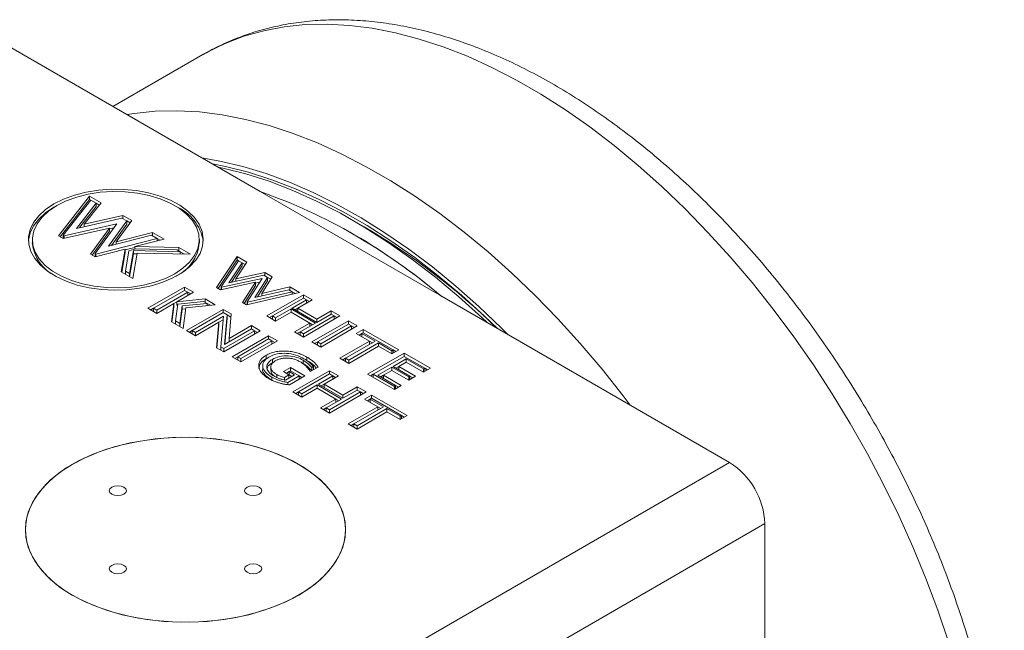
# Model space of a CAD drawing. Header units: inches. Extents: x 0.66 to 7.76, y 0.92 to 8.52.
# Tile 11 of 11: x 6.21 to 7.69, y 5.97 to 6.89. Entities that reach past the tile are written whole.
import ezdxf

# ---------------------------------------------------------------- set-up
doc = ezdxf.new("R2010")
doc.units = ezdxf.units.IN
doc.header["$MEASUREMENT"] = 0

msp = doc.modelspace()

# ---------------------------------------------------------------- linework, layer by layer
at = {"color": 7, "linetype": 'Continuous', "lineweight": 15}
for p, q in [((6.1352, 6.8783), (6.5709, 6.6268)), ((6.4844, 6.8325), (6.3495, 6.7546)), ((6.2677, 6.5602), (6.3143, 6.6199)), ((6.3143, 6.6199), (6.3315, 6.6099)), ((6.3143, 6.615), (6.3143, 6.6199)), ((6.5709, 6.6268), (6.8407, 6.471)), ((6.2629, 6.6044), (6.2608, 6.6032)), ((6.2703, 6.5587), (6.3143, 6.615)), ((6.2748, 6.561), (6.3162, 6.6139)), ((6.3243, 6.6092), (6.2947, 6.5714)), ((6.3243, 6.6043), (6.2994, 6.5725)), ((6.3315, 6.6099), (6.3062, 6.5778)), ((6.3143, 6.615), (6.3162, 6.6139)), ((6.3162, 6.6139), (6.3243, 6.6092)), ((6.3243, 6.6092), (6.3289, 6.6065)), ((6.3243, 6.6043), (6.3243, 6.6092)), ((6.2947, 6.5714), (6.363, 6.5869)), ((6.3062, 6.5778), (6.3644, 6.5909)), ((6.363, 6.5869), (6.3705, 6.5825)), ((6.3644, 6.5909), (6.3776, 6.5833)), ((6.3644, 6.586), (6.3644, 6.5909)), ((6.3442, 6.5719), (6.2747, 6.5562)), ((6.3552, 6.5782), (6.2761, 6.5602)), ((6.3062, 6.574), (6.3062, 6.5778)), ((6.3155, 6.5326), (6.3442, 6.5719)), ((6.3226, 6.5334), (6.3552, 6.5782)), ((6.3705, 6.5825), (6.3427, 6.5444)), ((6.3509, 6.5723), (6.3442, 6.5708)), ((6.3442, 6.567), (6.3442, 6.5719)), ((6.3705, 6.5776), (6.3471, 6.5456)), ((6.3776, 6.5833), (6.3541, 6.5511)), ((6.3705, 6.5825), (6.3751, 6.5799)), ((6.3705, 6.5776), (6.3705, 6.5825)), ((6.7271, 6.5736), (6.7094, 6.5839)), ((6.2747, 6.5562), (6.2677, 6.5602)), ((6.2761, 6.5602), (6.2748, 6.561)), ((6.2748, 6.5562), (6.2748, 6.561)), ((6.2761, 6.5565), (6.2761, 6.5602)), ((6.318, 6.5312), (6.3442, 6.567)), ((6.3427, 6.5444), (6.4076, 6.5611)), ((6.3541, 6.5511), (6.4089, 6.5652)), ((6.4076, 6.5611), (6.4158, 6.5564)), ((6.4089, 6.5652), (6.4262, 6.5553)), ((6.4089, 6.5603), (6.4089, 6.5652)), ((6.7094, 6.5634), (6.7059, 6.5655)), ((6.2283, 6.5544), (6.2283, 6.5495)), ((6.4158, 6.5564), (6.3239, 6.5327)), ((6.3541, 6.5474), (6.3541, 6.5511)), ((6.3823, 6.5428), (6.3678, 6.5391)), ((6.4262, 6.5553), (6.3823, 6.544)), ((6.3823, 6.544), (6.4485, 6.5424)), ((6.3823, 6.5401), (6.3823, 6.544)), ((6.4158, 6.5564), (6.4203, 6.5537)), ((6.4158, 6.5526), (6.4158, 6.5564)), ((6.4485, 6.5424), (6.4658, 6.5324)), ((6.4485, 6.5375), (6.4485, 6.5424)), ((6.4793, 6.5495), (6.4793, 6.5544)), ((6.3225, 6.5286), (6.3155, 6.5326)), ((6.3678, 6.5402), (6.3225, 6.5286)), ((6.3239, 6.5327), (6.3226, 6.5334)), ((6.3226, 6.5286), (6.3226, 6.5334)), ((6.3239, 6.5289), (6.3239, 6.5327)), ((6.3618, 6.5059), (6.3678, 6.5402)), ((6.3626, 6.5054), (6.3678, 6.5353)), ((6.3678, 6.5353), (6.3678, 6.5402)), ((6.3681, 6.5071), (6.3734, 6.5378)), ((6.3734, 6.5378), (6.3836, 6.5405)), ((6.3803, 6.5379), (6.3744, 6.5035)), ((6.3803, 6.533), (6.3744, 6.4986)), ((6.3857, 6.5343), (6.3791, 6.4959)), ((6.4507, 6.5362), (6.3803, 6.5379)), ((6.3803, 6.533), (6.3803, 6.5379)), ((6.3855, 6.5329), (6.3803, 6.533)), ((6.3836, 6.5405), (6.446, 6.539)), ((6.4658, 6.5324), (6.3857, 6.5343)), ((6.446, 6.539), (6.4507, 6.5362)), ((6.4507, 6.5362), (6.4569, 6.5326)), ((6.4507, 6.5328), (6.4507, 6.5362)), ((6.5051, 6.4825), (6.5361, 6.529)), ((6.5361, 6.529), (6.5505, 6.5206)), ((6.5361, 6.5241), (6.5361, 6.529)), ((6.5074, 6.4811), (6.5361, 6.5241)), ((6.5121, 6.4833), (6.5383, 6.5228)), ((6.5436, 6.5198), (6.5237, 6.4897)), ((6.5436, 6.5149), (6.5274, 6.4905)), ((6.5505, 6.5206), (6.534, 6.4956)), ((6.5361, 6.5241), (6.5383, 6.5228)), ((6.5383, 6.5228), (6.5436, 6.5198)), ((6.5436, 6.5198), (6.5482, 6.5171)), ((6.5436, 6.5149), (6.5436, 6.5198)), ((6.3791, 6.4959), (6.3618, 6.5059)), ((6.3744, 6.5035), (6.3681, 6.5071)), ((6.3681, 6.5023), (6.3681, 6.5071)), ((6.3744, 6.4986), (6.3744, 6.5035)), ((6.5237, 6.4897), (6.5761, 6.5009)), ((6.534, 6.4956), (6.5777, 6.505)), ((6.582, 6.4976), (6.5628, 6.4675)), ((6.5889, 6.4985), (6.5731, 6.4735)), ((6.5761, 6.5009), (6.582, 6.4976)), ((6.5777, 6.505), (6.5889, 6.4985)), ((6.5777, 6.5001), (6.5777, 6.505)), ((6.582, 6.4976), (6.5867, 6.4949)), ((6.582, 6.4927), (6.582, 6.4976)), ((6.4021, 6.4513), (6.4572, 6.4831)), ((6.4572, 6.4831), (6.4705, 6.4754)), ((6.4572, 6.4782), (6.4572, 6.4831)), ((6.511, 6.4791), (6.5051, 6.4825)), ((6.5635, 6.4903), (6.511, 6.4791)), ((6.5125, 6.4831), (6.5121, 6.4833)), ((6.5121, 6.4793), (6.5121, 6.4833)), ((6.5736, 6.4962), (6.5125, 6.4831)), ((6.5125, 6.4794), (6.5125, 6.4831)), ((6.534, 6.4919), (6.534, 6.4956)), ((6.5442, 6.4599), (6.5635, 6.4903)), ((6.5465, 6.4586), (6.5635, 6.4854)), ((6.5511, 6.4608), (6.5736, 6.4962)), ((6.57, 6.4905), (6.5635, 6.4891)), ((6.5635, 6.4854), (6.5635, 6.4903)), ((6.582, 6.4927), (6.5665, 6.4683)), ((6.5731, 6.4735), (6.6153, 6.4833)), ((6.6153, 6.4833), (6.6297, 6.4749)), ((6.6153, 6.4784), (6.6153, 6.4833)), ((6.4106, 6.4513), (6.4572, 6.4782)), ((6.462, 6.4754), (6.4155, 6.4485)), ((6.4705, 6.4754), (6.4456, 6.461)), ((6.4572, 6.4782), (6.462, 6.4754)), ((6.462, 6.4754), (6.4663, 6.4729)), ((6.462, 6.4705), (6.462, 6.4754)), ((6.6297, 6.4749), (6.5501, 6.4565)), ((6.619, 6.4762), (6.5515, 6.4606)), ((6.5628, 6.4675), (6.6138, 6.4792)), ((6.5731, 6.4698), (6.5731, 6.4735)), ((6.5807, 6.4397), (6.6357, 6.4715)), ((6.6138, 6.4792), (6.619, 6.4762)), ((6.619, 6.4762), (6.6237, 6.4735)), ((6.619, 6.4724), (6.619, 6.4762)), ((6.6357, 6.4715), (6.6491, 6.4638)), ((6.6357, 6.4666), (6.6357, 6.4715)), ((6.8407, 6.471), (7.2764, 6.2195)), ((6.4412, 6.4584), (6.4155, 6.4436)), ((6.4374, 6.431), (6.4412, 6.4584)), ((6.4381, 6.4306), (6.4412, 6.4535)), ((6.4456, 6.461), (6.4412, 6.4584)), ((6.4412, 6.4535), (6.4412, 6.4584)), ((6.4436, 6.4323), (6.4471, 6.4576)), ((6.4456, 6.461), (6.4879, 6.4654)), ((6.4456, 6.4561), (6.4456, 6.461)), ((6.4456, 6.4561), (6.4469, 6.4562)), ((6.4471, 6.4576), (6.4858, 6.4616)), ((6.4536, 6.4549), (6.45, 6.4286)), ((6.4909, 6.4587), (6.4536, 6.4549)), ((6.4536, 6.45), (6.4536, 6.4549)), ((6.5032, 6.4565), (6.4592, 6.4519)), ((6.4858, 6.4616), (6.4909, 6.4587)), ((6.4879, 6.4654), (6.5032, 6.4565)), ((6.4879, 6.4605), (6.4879, 6.4654)), ((6.4909, 6.4587), (6.4961, 6.4557)), ((6.4909, 6.4552), (6.4909, 6.4587)), ((6.5501, 6.4565), (6.5442, 6.4599)), ((6.5515, 6.4606), (6.5511, 6.4608)), ((6.5511, 6.4568), (6.5511, 6.4608)), ((6.5515, 6.4569), (6.5515, 6.4606)), ((6.5891, 6.4397), (6.6357, 6.4666)), ((6.6406, 6.4638), (6.619, 6.4513)), ((6.6491, 6.4638), (6.6275, 6.4513)), ((6.6357, 6.4666), (6.6406, 6.4638)), ((6.6406, 6.4638), (6.6448, 6.4613)), ((6.6406, 6.4589), (6.6406, 6.4638)), ((6.4155, 6.4436), (6.4021, 6.4513)), ((6.4064, 6.4489), (6.4106, 6.4513)), ((6.4106, 6.4464), (6.4106, 6.4513)), ((6.4155, 6.4485), (6.4106, 6.4513)), ((6.4155, 6.4436), (6.4155, 6.4485)), ((6.4536, 6.45), (6.45, 6.4237)), ((6.459, 6.4505), (6.4536, 6.45)), ((6.4592, 6.4519), (6.4549, 6.4209)), ((6.4601, 6.4179), (6.5151, 6.4496)), ((6.4686, 6.4179), (6.5151, 6.4447)), ((6.5155, 6.4393), (6.4735, 6.415)), ((6.5114, 6.3932), (6.5155, 6.4393)), ((6.5151, 6.4496), (6.5272, 6.4427)), ((6.5151, 6.4447), (6.5151, 6.4496)), ((6.5151, 6.4447), (6.521, 6.4413)), ((6.521, 6.4413), (6.5171, 6.3969)), ((6.521, 6.4413), (6.5268, 6.438)), ((6.521, 6.4364), (6.521, 6.4413)), ((6.5272, 6.4427), (6.5239, 6.4057)), ((6.594, 6.432), (6.5807, 6.4397)), ((6.5849, 6.4373), (6.5891, 6.4397)), ((6.594, 6.4369), (6.5891, 6.4397)), ((6.5891, 6.4348), (6.5891, 6.4397)), ((6.6171, 6.4502), (6.594, 6.4369)), ((6.6171, 6.4453), (6.594, 6.432)), ((6.6538, 6.429), (6.6171, 6.4502)), ((6.6171, 6.4453), (6.6171, 6.4502)), ((6.6453, 6.429), (6.6171, 6.4453)), ((6.619, 6.4513), (6.6557, 6.4301)), ((6.6275, 6.4513), (6.6233, 6.4489)), ((6.6275, 6.4513), (6.6557, 6.435)), ((6.6275, 6.4464), (6.6275, 6.4513)), ((6.6907, 6.4397), (6.6357, 6.408)), ((6.6822, 6.4397), (6.6357, 6.4129)), ((6.6557, 6.435), (6.6773, 6.4474)), ((6.6557, 6.4301), (6.6773, 6.4425)), ((6.6773, 6.4474), (6.6907, 6.4397)), ((6.6773, 6.4425), (6.6773, 6.4474)), ((6.6773, 6.4425), (6.6822, 6.4397)), ((6.6822, 6.4397), (6.6864, 6.4373)), ((6.6822, 6.4348), (6.6822, 6.4397)), ((6.4549, 6.4209), (6.4374, 6.431)), ((6.45, 6.4286), (6.4436, 6.4323)), ((6.4436, 6.4274), (6.4436, 6.4323)), ((6.45, 6.4237), (6.45, 6.4286)), ((6.5088, 6.4305), (6.4735, 6.4101)), ((6.5053, 6.3918), (6.5088, 6.4305)), ((6.5057, 6.3916), (6.5088, 6.4256)), ((6.5151, 6.4341), (6.5088, 6.4305)), ((6.5088, 6.4256), (6.5088, 6.4305)), ((6.521, 6.4364), (6.5176, 6.3972)), ((6.5239, 6.4057), (6.5575, 6.4252)), ((6.5575, 6.4252), (6.5709, 6.4174)), ((6.5575, 6.4203), (6.5575, 6.4252)), ((6.594, 6.432), (6.594, 6.4369)), ((6.6223, 6.4157), (6.6453, 6.429)), ((6.6308, 6.4157), (6.6538, 6.429)), ((6.6496, 6.4265), (6.6453, 6.429)), ((6.6453, 6.4241), (6.6453, 6.429)), ((6.6483, 6.4007), (6.7033, 6.4324)), ((6.6557, 6.4301), (6.6557, 6.435)), ((6.6568, 6.4007), (6.7033, 6.4275)), ((6.7167, 6.4247), (6.6617, 6.3929)), ((6.7082, 6.4247), (6.6617, 6.3978)), ((6.7033, 6.4324), (6.7167, 6.4247)), ((6.7033, 6.4275), (6.7033, 6.4324)), ((6.7033, 6.4275), (6.7082, 6.4247)), ((6.7082, 6.4247), (6.7125, 6.4222)), ((6.7082, 6.4198), (6.7082, 6.4247)), ((6.4735, 6.4101), (6.4601, 6.4179)), ((6.4644, 6.4154), (6.4686, 6.4179)), ((6.4735, 6.415), (6.4686, 6.4179)), ((6.4686, 6.413), (6.4686, 6.4179)), ((6.4735, 6.4101), (6.4735, 6.415)), ((6.5709, 6.4174), (6.5159, 6.3857)), ((6.5624, 6.4174), (6.5159, 6.3906)), ((6.5171, 6.3969), (6.5575, 6.4203)), ((6.5285, 6.3784), (6.5835, 6.4101)), ((6.5575, 6.4203), (6.5624, 6.4174)), ((6.5624, 6.4174), (6.5667, 6.415)), ((6.5624, 6.4125), (6.5624, 6.4174)), ((6.5835, 6.4101), (6.5969, 6.4024)), ((6.5835, 6.4052), (6.5835, 6.4101)), ((6.6357, 6.408), (6.6223, 6.4157)), ((6.6265, 6.4132), (6.6308, 6.4157)), ((6.6357, 6.4129), (6.6308, 6.4157)), ((6.6308, 6.4108), (6.6308, 6.4157)), ((6.6357, 6.408), (6.6357, 6.4129)), ((6.7152, 6.4135), (6.7256, 6.4195)), ((6.7353, 6.402), (6.7152, 6.4135)), ((6.7195, 6.4111), (6.7237, 6.4135)), ((6.7237, 6.4135), (6.7256, 6.4146)), ((6.7438, 6.402), (6.7237, 6.4135)), ((6.7237, 6.4086), (6.7237, 6.4135)), ((6.7256, 6.4195), (6.7792, 6.3886)), ((6.7256, 6.4146), (6.7256, 6.4195)), ((6.7256, 6.4146), (6.7707, 6.3886)), ((6.5239, 6.4009), (6.5239, 6.4057)), ((6.537, 6.3784), (6.5835, 6.4052)), ((6.5969, 6.4024), (6.5419, 6.3707)), ((6.5884, 6.4024), (6.5419, 6.3756)), ((6.5835, 6.4052), (6.5884, 6.4024)), ((6.5884, 6.4024), (6.5927, 6.4)), ((6.5884, 6.3975), (6.5884, 6.4024)), ((6.6617, 6.3929), (6.6483, 6.4007)), ((6.6526, 6.3982), (6.6568, 6.4007)), ((6.6617, 6.3978), (6.6568, 6.4007)), ((6.6568, 6.3958), (6.6568, 6.4007)), ((6.6617, 6.3929), (6.6617, 6.3978)), ((6.6907, 6.3762), (6.7353, 6.402)), ((6.6992, 6.3762), (6.7438, 6.402)), ((6.7487, 6.3991), (6.7041, 6.3734)), ((6.7487, 6.3942), (6.7041, 6.3685)), ((6.7395, 6.3995), (6.7353, 6.402)), ((6.7353, 6.3971), (6.7353, 6.402)), ((6.7687, 6.3875), (6.7487, 6.3991)), ((6.7487, 6.3942), (6.7487, 6.3991)), ((6.7687, 6.3826), (6.7487, 6.3942)), ((6.5159, 6.3857), (6.5053, 6.3918)), ((6.5159, 6.3906), (6.5114, 6.3932)), ((6.5114, 6.3883), (6.5114, 6.3932)), ((6.5159, 6.3857), (6.5159, 6.3906)), ((6.5797, 6.3756), (6.5797, 6.3805)), ((6.7323, 6.3522), (6.7873, 6.3839)), ((6.7408, 6.3522), (6.7873, 6.379)), ((6.7792, 6.3886), (6.7687, 6.3826)), ((6.7707, 6.3886), (6.7687, 6.3875)), ((6.7687, 6.3826), (6.7687, 6.3875)), ((6.7707, 6.3886), (6.7749, 6.3862)), ((6.7707, 6.3837), (6.7707, 6.3886)), ((6.7873, 6.3839), (6.8267, 6.3612)), ((6.7873, 6.379), (6.7873, 6.3839)), ((6.7873, 6.379), (6.8182, 6.3612)), ((6.5419, 6.3707), (6.5285, 6.3784)), ((6.5328, 6.3759), (6.537, 6.3784)), ((6.537, 6.3735), (6.537, 6.3784)), ((6.5419, 6.3756), (6.537, 6.3784)), ((6.5419, 6.3707), (6.5419, 6.3756)), ((6.5746, 6.3659), (6.5746, 6.3598)), ((6.5797, 6.3756), (6.5824, 6.3767)), ((6.5891, 6.3696), (6.5891, 6.3745)), ((6.592, 6.3708), (6.5891, 6.3696)), ((6.6352, 6.3683), (6.6352, 6.3732)), ((6.6409, 6.373), (6.6409, 6.3779)), ((6.7041, 6.3685), (6.6907, 6.3762)), ((6.6949, 6.3738), (6.6992, 6.3762)), ((6.7041, 6.3734), (6.6992, 6.3762)), ((6.6992, 6.3713), (6.6992, 6.3762)), ((6.7041, 6.3685), (6.7041, 6.3734)), ((6.7903, 6.3751), (6.7707, 6.3638)), ((6.7903, 6.3702), (6.7792, 6.3638)), ((6.8163, 6.3601), (6.7903, 6.3751)), ((6.7903, 6.3702), (6.7903, 6.3751)), ((6.8163, 6.3552), (6.7903, 6.3702)), ((6.5866, 6.3637), (6.5866, 6.3575)), ((6.596, 6.3466), (6.596, 6.3515)), ((6.6058, 6.3561), (6.6162, 6.3621)), ((6.614, 6.3513), (6.6058, 6.3561)), ((6.6072, 6.3474), (6.614, 6.3513)), ((6.6087, 6.3434), (6.6225, 6.3513)), ((6.6101, 6.3536), (6.6143, 6.3561)), ((6.6293, 6.3496), (6.6125, 6.3399)), ((6.614, 6.3464), (6.614, 6.3513)), ((6.6143, 6.3561), (6.6162, 6.3572)), ((6.6225, 6.3513), (6.6143, 6.3561)), ((6.6143, 6.3512), (6.6143, 6.3561)), ((6.6183, 6.3489), (6.6143, 6.3512)), ((6.6378, 6.3496), (6.6149, 6.3364)), ((6.6162, 6.3621), (6.6378, 6.3496)), ((6.6162, 6.3572), (6.6162, 6.3621)), ((6.6162, 6.3572), (6.6293, 6.3496)), ((6.62, 6.3256), (6.675, 6.3574)), ((6.6284, 6.3256), (6.675, 6.3525)), ((6.6293, 6.3496), (6.6336, 6.3472)), ((6.6293, 6.3447), (6.6293, 6.3496)), ((6.6579, 6.363), (6.646, 6.3561)), ((6.6509, 6.3638), (6.6482, 6.3622)), ((6.6482, 6.3573), (6.6482, 6.3622)), ((6.6509, 6.3589), (6.6509, 6.3638)), ((6.6799, 6.3496), (6.6583, 6.3372)), ((6.6884, 6.3496), (6.6668, 6.3372)), ((6.675, 6.3574), (6.6884, 6.3496)), ((6.675, 6.3525), (6.675, 6.3574)), ((6.675, 6.3525), (6.6799, 6.3496)), ((6.6799, 6.3496), (6.6841, 6.3472)), ((6.6799, 6.3447), (6.6799, 6.3496)), ((6.7725, 6.329), (6.7323, 6.3522)), ((6.7366, 6.3497), (6.7408, 6.3522)), ((6.7408, 6.3473), (6.7408, 6.3522)), ((6.7725, 6.3339), (6.7408, 6.3522)), ((6.7687, 6.3626), (6.7476, 6.3505)), ((6.7476, 6.3505), (6.7744, 6.335)), ((6.7561, 6.3505), (6.7519, 6.348)), ((6.7687, 6.3577), (6.7561, 6.3505)), ((6.7561, 6.3505), (6.7829, 6.335)), ((6.7561, 6.3456), (6.7561, 6.3505)), ((6.794, 6.3481), (6.7687, 6.3626)), ((6.7687, 6.3577), (6.7687, 6.3626)), ((6.794, 6.3432), (6.7687, 6.3577)), ((6.7707, 6.3638), (6.7959, 6.3492)), ((6.7792, 6.3638), (6.7749, 6.3613)), ((6.7792, 6.3638), (6.8044, 6.3492)), ((6.7792, 6.3589), (6.7792, 6.3638)), ((6.8267, 6.3612), (6.8163, 6.3552)), ((6.8182, 6.3612), (6.8163, 6.3601)), ((6.8163, 6.3552), (6.8163, 6.3601)), ((6.8182, 6.3612), (6.8225, 6.3587)), ((6.8182, 6.3563), (6.8182, 6.3612)), ((6.5885, 6.3429), (6.5885, 6.3478)), ((6.6072, 6.3425), (6.6072, 6.3474)), ((6.6125, 6.3367), (6.6125, 6.3399)), ((6.6564, 6.3361), (6.6333, 6.3228)), ((6.6931, 6.3149), (6.6564, 6.3361)), ((6.6564, 6.3312), (6.6564, 6.3361)), ((6.6583, 6.3372), (6.695, 6.316)), ((6.6668, 6.3372), (6.6626, 6.3347)), ((6.6668, 6.3372), (6.695, 6.3209)), ((6.6668, 6.3323), (6.6668, 6.3372)), ((6.7829, 6.335), (6.7725, 6.329)), ((6.7744, 6.335), (6.7725, 6.3339)), ((6.7744, 6.335), (6.7786, 6.3326)), ((6.7744, 6.3301), (6.7744, 6.335)), ((6.8044, 6.3492), (6.794, 6.3432)), ((6.7959, 6.3492), (6.794, 6.3481)), ((6.794, 6.3432), (6.794, 6.3481)), ((6.7959, 6.3492), (6.8002, 6.3467)), ((6.7959, 6.3443), (6.7959, 6.3492)), ((6.6333, 6.3179), (6.62, 6.3256)), ((6.6242, 6.3231), (6.6284, 6.3256)), ((6.6333, 6.3228), (6.6284, 6.3256)), ((6.6284, 6.3207), (6.6284, 6.3256)), ((6.6564, 6.3312), (6.6333, 6.3179)), ((6.6333, 6.3179), (6.6333, 6.3228)), ((6.6846, 6.3149), (6.6564, 6.3312)), ((6.73, 6.3256), (6.675, 6.2938)), ((6.7215, 6.3256), (6.675, 6.2987)), ((6.695, 6.3209), (6.7166, 6.3333)), ((6.695, 6.316), (6.7166, 6.3284)), ((6.695, 6.316), (6.695, 6.3209)), ((6.7166, 6.3333), (6.73, 6.3256)), ((6.7166, 6.3284), (6.7166, 6.3333)), ((6.7166, 6.3284), (6.7215, 6.3256)), ((6.7215, 6.3256), (6.7257, 6.3231)), ((6.7215, 6.3207), (6.7215, 6.3256)), ((6.7278, 6.3149), (6.7382, 6.3209)), ((6.7382, 6.3209), (6.7917, 6.29)), ((6.7382, 6.316), (6.7382, 6.3209)), ((6.7725, 6.329), (6.7725, 6.3339)), ((6.6616, 6.3016), (6.6846, 6.3149)), ((6.6701, 6.3016), (6.6931, 6.3149)), ((6.6889, 6.3124), (6.6846, 6.3149)), ((6.6846, 6.31), (6.6846, 6.3149)), ((6.7478, 6.3033), (6.7278, 6.3149)), ((6.732, 6.3124), (6.7362, 6.3149)), ((6.7362, 6.3149), (6.7382, 6.316)), ((6.7563, 6.3033), (6.7362, 6.3149)), ((6.7362, 6.31), (6.7362, 6.3149)), ((6.7382, 6.316), (6.7832, 6.29)), ((6.675, 6.2938), (6.6616, 6.3016)), ((6.6658, 6.2991), (6.6701, 6.3016)), ((6.675, 6.2987), (6.6701, 6.3016)), ((6.6701, 6.2967), (6.6701, 6.3016)), ((6.675, 6.2938), (6.675, 6.2987)), ((6.7032, 6.2775), (6.7478, 6.3033)), ((6.7117, 6.2775), (6.7563, 6.3033)), ((6.7612, 6.3005), (6.7166, 6.2747)), ((6.7612, 6.2956), (6.7166, 6.2698)), ((6.7521, 6.3008), (6.7478, 6.3033)), ((6.7478, 6.2984), (6.7478, 6.3033)), ((6.7813, 6.2889), (6.7612, 6.3005)), ((6.7612, 6.2956), (6.7612, 6.3005)), ((6.7813, 6.284), (6.7612, 6.2956)), ((6.7166, 6.2698), (6.7032, 6.2775)), ((6.7075, 6.2751), (6.7117, 6.2775)), ((6.7166, 6.2747), (6.7117, 6.2775)), ((6.7117, 6.2726), (6.7117, 6.2775)), ((6.7917, 6.29), (6.7813, 6.284)), ((6.7832, 6.29), (6.7813, 6.2889)), ((6.7813, 6.284), (6.7813, 6.2889)), ((6.7832, 6.29), (6.7874, 6.2875)), ((6.7832, 6.2851), (6.7832, 6.29)), ((6.7166, 6.2698), (6.7166, 6.2747)), ((6.2834, 5.6462), (7.2764, 6.2195)), ((7.3295, 6.1276), (6.3364, 5.5543)), ((7.3295, 6.1276), (7.3295, 5.6244))]:
    msp.add_line(p, q, dxfattribs=at)
at = {"color": 8, "linetype": 'Continuous', "lineweight": 15, "flags": 128}
for points in [[(7.6054, 5.9501), (7.5893, 5.9977), (7.5714, 6.0453), (7.5518, 6.0927), (7.5306, 6.1398), (7.5078, 6.1865), (7.4835, 6.2326), (7.4578, 6.278), (7.4307, 6.3225), (7.4023, 6.3661), (7.3727, 6.4086), (7.3419, 6.4499), (7.3101, 6.4899), (7.2774, 6.5284), (7.2438, 6.5654), (7.2094, 6.6008), (7.1744, 6.6344), (7.1388, 6.6661), (7.1027, 6.696), (7.0663, 6.7238), (7.0296, 6.7495), (6.9928, 6.773), (6.9559, 6.7943), (6.9191, 6.8133), (6.8824, 6.83), (6.846, 6.8442), (6.8099, 6.856), (6.7743, 6.8654), (6.7393, 6.8722), (6.7049, 6.8765), (6.6713, 6.8783), (6.6386, 6.8776), (6.6068, 6.8743), (6.576, 6.8685), (6.5464, 6.8602), (6.518, 6.8494), (6.4909, 6.8361), (6.4844, 6.8325)], [(6.3706, 6.7424), (6.3812, 6.7441), (6.413, 6.7473), (6.4457, 6.7481), (6.4793, 6.7463), (6.5137, 6.742), (6.5487, 6.7351), (6.5843, 6.7258), (6.6204, 6.714), (6.6568, 6.6997), (6.6935, 6.6831), (6.7303, 6.6641), (6.7672, 6.6428), (6.8041, 6.6193), (6.8408, 6.5935), (6.8772, 6.5657), (6.9132, 6.5359), (6.9488, 6.5042), (6.9839, 6.4706), (7.0182, 6.4352), (7.0518, 6.3982), (7.0846, 6.3597), (7.1163, 6.3197), (7.1269, 6.3058)], [(6.9435, 6.4116), (6.9336, 6.4215), (6.8995, 6.4541), (6.8648, 6.4847), (6.8296, 6.5135), (6.7941, 6.5402), (6.7583, 6.5648), (6.7224, 6.5872), (6.6865, 6.6074), (6.6506, 6.6253), (6.615, 6.6408), (6.5796, 6.6538), (6.5447, 6.6645), (6.5102, 6.6726), (6.4833, 6.6773)]]:
    msp.add_lwpolyline(points, dxfattribs=at)
at = {"color": 7, "linetype": 'Continuous', "lineweight": 15, "flags": 128}
for points in [[(6.4992, 6.6682), (6.5187, 6.6643), (6.5533, 6.6557), (6.5884, 6.6445), (6.6238, 6.6309), (6.6596, 6.6148), (6.6955, 6.5964), (6.7314, 6.5756), (6.7673, 6.5526), (6.803, 6.5274), (6.8385, 6.5001), (6.8735, 6.4708), (6.9081, 6.4395), (6.9277, 6.4208)], [(6.9114, 6.4302), (6.904, 6.4372), (6.8694, 6.4684), (6.8344, 6.4978), (6.7989, 6.5251), (6.7632, 6.5502), (6.7273, 6.5733), (6.6914, 6.594), (6.6555, 6.6124), (6.6197, 6.6285), (6.5843, 6.6421), (6.5492, 6.6533), (6.5146, 6.662), (6.5072, 6.6635)], [(6.2608, 6.6081), (6.2482, 6.5997), (6.2379, 6.5903), (6.2301, 6.5802), (6.2249, 6.5695), (6.2225, 6.5585), (6.2228, 6.5475), (6.226, 6.5365), (6.2318, 6.526), (6.2403, 6.516), (6.2512, 6.5069), (6.2642, 6.4988), (6.2792, 6.4918), (6.2958, 6.4862), (6.3136, 6.4821), (6.3322, 6.4795), (6.3514, 6.4785), (6.3705, 6.4791), (6.3893, 6.4813), (6.4074, 6.4851), (6.4243, 6.4903), (6.4397, 6.4969), (6.4533, 6.5048), (6.4647, 6.5137), (6.4738, 6.5234), (6.4804, 6.5338), (6.4842, 6.5447), (6.4852, 6.5558), (6.4835, 6.5668), (6.479, 6.5776), (6.4718, 6.5878), (6.4621, 6.5974), (6.4501, 6.6061), (6.436, 6.6136), (6.4202, 6.6199), (6.403, 6.6248), (6.3847, 6.6282), (6.3658, 6.63), (6.3466, 6.6302), (6.3275, 6.6288), (6.309, 6.6258), (6.2915, 6.6212), (6.2753, 6.6153), (6.2608, 6.6081)], [(6.265, 6.6056), (6.2528, 6.5974), (6.2428, 6.5882), (6.2353, 6.5783), (6.2305, 6.5678), (6.2284, 6.5571), (6.2291, 6.5463), (6.2325, 6.5356), (6.2387, 6.5254), (6.2475, 6.5158), (6.2586, 6.5071), (6.2719, 6.4995), (6.287, 6.493), (6.3036, 6.488), (6.3213, 6.4844), (6.3397, 6.4824), (6.3585, 6.482), (6.3771, 6.4832), (6.3952, 6.486), (6.4124, 6.4903), (6.4283, 6.4961), (6.4425, 6.5031), (6.4547, 6.5114), (6.4647, 6.5205), (6.4722, 6.5304), (6.4771, 6.5409), (6.4792, 6.5517), (6.4785, 6.5625), (6.475, 6.5731), (6.4688, 6.5833), (6.46, 6.5929), (6.4489, 6.6016), (6.4356, 6.6093), (6.4205, 6.6157), (6.404, 6.6208), (6.3862, 6.6244), (6.3678, 6.6264), (6.3491, 6.6268), (6.3304, 6.6256), (6.3123, 6.6228), (6.2951, 6.6184), (6.2792, 6.6127), (6.265, 6.6056)], [(6.2608, 6.6032), (6.2482, 6.5948), (6.2379, 6.5854), (6.2301, 6.5753), (6.2249, 6.5646), (6.2225, 6.5536), (6.2223, 6.5519)], [(6.2883, 6.0201), (6.3077, 6.0101), (6.3288, 6.0013), (6.3515, 5.9939), (6.3754, 5.988), (6.4004, 5.9835), (6.426, 5.9807), (6.4519, 5.9795), (6.478, 5.9799), (6.5038, 5.9819), (6.5291, 5.9856), (6.5536, 5.9907), (6.5769, 5.9974), (6.5989, 6.0055), (6.6192, 6.015), (6.6376, 6.0256), (6.6539, 6.0373), (6.668, 6.05), (6.6796, 6.0635), (6.6885, 6.0776), (6.6948, 6.0922), (6.6984, 6.1071), (6.6991, 6.1222), (6.6969, 6.1372), (6.692, 6.1519), (6.6844, 6.1663), (6.6741, 6.1801), (6.6613, 6.1932), (6.6461, 6.2054), (6.6287, 6.2166), (6.6093, 6.2267), (6.5881, 6.2355), (6.5654, 6.2429), (6.5415, 6.2488), (6.5165, 6.2532), (6.4909, 6.2561), (6.465, 6.2573), (6.4389, 6.2569), (6.4131, 6.2549), (6.3878, 6.2512), (6.3633, 6.246), (6.34, 6.2394), (6.318, 6.2313), (6.2977, 6.2218), (6.2793, 6.2112), (6.263, 6.1995), (6.2489, 6.1868), (6.2373, 6.1733), (6.2284, 6.1592), (6.2221, 6.1446), (6.2185, 6.1297), (6.2178, 6.1146), (6.22, 6.0996), (6.2249, 6.0849), (6.2325, 6.0705), (6.2428, 6.0567), (6.2556, 6.0436), (6.2708, 6.0313), (6.2883, 6.0201)], [(6.6287, 6.0201), (6.6093, 6.0101), (6.5881, 6.0013), (6.5654, 5.9939), (6.5415, 5.988), (6.5165, 5.9835), (6.4909, 5.9807), (6.465, 5.9795), (6.4389, 5.9799), (6.4131, 5.9819), (6.3878, 5.9856), (6.3633, 5.9907), (6.34, 5.9974), (6.318, 6.0055), (6.2977, 6.015), (6.2793, 6.0256), (6.263, 6.0373), (6.2489, 6.05), (6.2373, 6.0635), (6.2284, 6.0776), (6.2221, 6.0922), (6.2185, 6.1071), (6.2178, 6.1222), (6.22, 6.1372), (6.2249, 6.1519), (6.2325, 6.1663), (6.2428, 6.1801), (6.2556, 6.1932), (6.2708, 6.2054), (6.2883, 6.2166), (6.3077, 6.2267), (6.3288, 6.2355), (6.3515, 6.2429), (6.3754, 6.2488), (6.4004, 6.2532), (6.426, 6.2561), (6.4519, 6.2573), (6.478, 6.2569), (6.5038, 6.2549), (6.5291, 6.2512), (6.5536, 6.246), (6.5769, 6.2394), (6.5989, 6.2313), (6.6192, 6.2218), (6.6376, 6.2112), (6.6539, 6.1995), (6.668, 6.1868), (6.6796, 6.1733), (6.6885, 6.1592), (6.6948, 6.1446), (6.6984, 6.1297), (6.6991, 6.1146), (6.6969, 6.0996), (6.692, 6.0849), (6.6844, 6.0705), (6.6741, 6.0567), (6.6613, 6.0436), (6.6461, 6.0313), (6.6287, 6.0201)], [(6.3477, 6.1718), (6.3519, 6.1702), (6.3568, 6.1697), (6.3617, 6.1702), (6.3659, 6.1718), (6.3686, 6.1743), (6.3696, 6.1771), (6.3686, 6.1799), (6.3659, 6.1823), (6.3617, 6.1839), (6.3568, 6.1845), (6.3519, 6.1839), (6.3477, 6.1823), (6.3449, 6.1799), (6.3439, 6.1771), (6.3449, 6.1743), (6.3477, 6.1718)], [(6.551, 6.1718), (6.5552, 6.1702), (6.5601, 6.1697), (6.5651, 6.1702), (6.5692, 6.1718), (6.572, 6.1743), (6.573, 6.1771), (6.572, 6.1799), (6.5692, 6.1823), (6.5651, 6.1839), (6.5601, 6.1845), (6.5552, 6.1839), (6.551, 6.1823), (6.5483, 6.1799), (6.5473, 6.1771), (6.5483, 6.1743), (6.551, 6.1718)], [(6.3477, 6.0544), (6.3519, 6.0528), (6.3568, 6.0523), (6.3617, 6.0528), (6.3659, 6.0544), (6.3686, 6.0569), (6.3696, 6.0597), (6.3686, 6.0625), (6.3659, 6.0649), (6.3617, 6.0665), (6.3568, 6.0671), (6.3519, 6.0665), (6.3477, 6.0649), (6.3449, 6.0625), (6.3439, 6.0597), (6.3449, 6.0569), (6.3477, 6.0544)], [(6.551, 6.0544), (6.5552, 6.0528), (6.5601, 6.0523), (6.5651, 6.0528), (6.5692, 6.0544), (6.572, 6.0569), (6.573, 6.0597), (6.572, 6.0625), (6.5692, 6.0649), (6.5651, 6.0665), (6.5601, 6.0671), (6.5552, 6.0665), (6.551, 6.0649), (6.5483, 6.0625), (6.5473, 6.0597), (6.5483, 6.0569), (6.551, 6.0544)]]:
    msp.add_lwpolyline(points, dxfattribs=at)
at = {"color": 7, "linetype": 'Continuous', "lineweight": 15}
for centre, radius, start, end in [((6.2901, 5.8288), 0.8459, 49.3909, 70.6144), ((6.4157, 6.5401), 0.0705, 9.6953, 65.7983), ((6.2043, 5.6823), 1.0334, 45.6785, 59.6052), ((6.2194, 5.7216), 0.974, 50.1275, 59.7964), ((6.2912, 6.5561), 0.0633, 186.0283, 243.4532), ((6.4182, 6.5548), 0.0613, 295.4909, 355.0275), ((7.2143, 6.1224), 0.1153, 2.6056, 57.3944)]:
    msp.add_arc(centre, radius, start, end, dxfattribs=at)
for points, knots in [([(7.6893, 5.6143), (7.6892, 5.6217), (7.6891, 5.6431), (7.6874, 5.679), (7.6836, 5.7223), (7.678, 5.7662), (7.6706, 5.8106), (7.6615, 5.8554), (7.6506, 5.9005), (7.638, 5.9458), (7.6237, 5.9911), (7.6078, 6.0364), (7.5904, 6.0815), (7.5714, 6.1264), (7.5509, 6.1709), (7.529, 6.2149), (7.5057, 6.2584), (7.4812, 6.3012), (7.4553, 6.3432), (7.4283, 6.3843), (7.4001, 6.4244), (7.3709, 6.4634), (7.3407, 6.5012), (7.3095, 6.5378), (7.2775, 6.573), (7.2447, 6.6067), (7.2112, 6.6389), (7.1771, 6.6694), (7.1424, 6.6983), (7.1072, 6.7253), (7.0716, 6.7505), (7.0357, 6.7738), (6.9995, 6.795), (6.9632, 6.8142), (6.9267, 6.8312), (6.8903, 6.8459), (6.854, 6.8584), (6.818, 6.8686), (6.7822, 6.8764), (6.747, 6.8817), (6.7123, 6.8847), (6.6782, 6.8852), (6.6451, 6.8833), (6.6128, 6.879), (6.5815, 6.8723), (6.5514, 6.8633), (6.5225, 6.852), (6.5004, 6.8417), (6.4884, 6.8345), (6.4853, 6.8326)], [0, 0, 0, 0, 0.011707, 0.033735, 0.05575, 0.07775, 0.099733, 0.121697, 0.143641, 0.165565, 0.187472, 0.209363, 0.231239, 0.253103, 0.274958, 0.296806, 0.31865, 0.340492, 0.362334, 0.384179, 0.40603, 0.427888, 0.449757, 0.47164, 0.493538, 0.515454, 0.537391, 0.55935, 0.581333, 0.60334, 0.625373, 0.647429, 0.669506, 0.691597, 0.713695, 0.735784, 0.757846, 0.779861, 0.801802, 0.823641, 0.84535, 0.866902, 0.888278, 0.909466, 0.930466, 0.951294, 0.971974, 0.992542, 1, 1, 1, 1]), ([(6.5843, 6.3453), (6.582, 6.3467), (6.5788, 6.3487), (6.5753, 6.3517), (6.5732, 6.354), (6.5714, 6.3563), (6.5701, 6.3586), (6.5692, 6.3611), (6.5686, 6.3635), (6.5685, 6.3659), (6.5688, 6.3683), (6.5696, 6.3705), (6.5708, 6.3727), (6.5724, 6.3748), (6.5751, 6.3775), (6.5778, 6.3793), (6.5797, 6.3805)], [0, 0, 0, 0, 0.141869, 0.208978, 0.274048, 0.337548, 0.400137, 0.462511, 0.525043, 0.586611, 0.64613, 0.704289, 0.761832, 0.819392, 0.877835, 1, 1, 1, 1]), ([(6.5797, 6.3805), (6.5817, 6.3816), (6.5849, 6.3832), (6.5897, 6.3848), (6.5934, 6.3858), (6.5971, 6.3865), (6.6011, 6.3869), (6.6051, 6.3871), (6.6093, 6.387), (6.6135, 6.3867), (6.6177, 6.3862), (6.6218, 6.3854), (6.6258, 6.3844), (6.6297, 6.3831), (6.6349, 6.3811), (6.6386, 6.3792), (6.6409, 6.3779)], [0, 0, 0, 0, 0.123719, 0.182461, 0.240216, 0.297686, 0.355518, 0.414663, 0.475479, 0.537402, 0.599228, 0.661501, 0.724795, 0.789821, 0.857182, 1, 1, 1, 1]), ([(6.5687, 6.3603), (6.5691, 6.3632), (6.57, 6.3689), (6.5764, 6.3733), (6.5797, 6.3756)], [0, 0, 0, 0, 0.488927, 1, 1, 1, 1]), ([(6.5891, 6.3696), (6.586, 6.3674), (6.581, 6.364), (6.5814, 6.3597), (6.5815, 6.3581)], [0, 0, 0, 0, 0.6342779, 1, 1, 1, 1]), ([(6.5934, 6.3721), (6.5922, 6.3714), (6.5906, 6.3703), (6.589, 6.3687), (6.588, 6.3675), (6.5873, 6.3662), (6.5868, 6.3649), (6.5866, 6.3635), (6.5866, 6.3621), (6.5869, 6.3607), (6.5875, 6.3593), (6.5883, 6.3579), (6.5893, 6.3566), (6.5906, 6.3553), (6.5927, 6.3535), (6.5946, 6.3523), (6.596, 6.3515)], [0, 0, 0, 0, 0.124572, 0.183682, 0.241258, 0.298683, 0.356524, 0.415163, 0.475316, 0.536501, 0.597532, 0.659708, 0.723123, 0.788223, 0.855593, 1, 1, 1, 1]), ([(6.6309, 6.3708), (6.6294, 6.3716), (6.6271, 6.3728), (6.6237, 6.3742), (6.6213, 6.375), (6.6188, 6.3756), (6.6163, 6.376), (6.6138, 6.3763), (6.6112, 6.3764), (6.6087, 6.3764), (6.6063, 6.3762), (6.6039, 6.3759), (6.6017, 6.3754), (6.5995, 6.3748), (6.5966, 6.3737), (6.5946, 6.3728), (6.5934, 6.3721)], [0, 0, 0, 0, 0.150264, 0.219579, 0.285989, 0.349388, 0.410849, 0.471078, 0.530908, 0.589788, 0.647234, 0.704064, 0.760866, 0.818282, 0.876686, 1, 1, 1, 1]), ([(6.646, 6.3561), (6.6452, 6.3575), (6.6437, 6.3596), (6.6415, 6.3623), (6.6397, 6.3642), (6.6377, 6.366), (6.6349, 6.3683), (6.6326, 6.3698), (6.6309, 6.3708)], [0, 0, 0, 0, 0.267069, 0.395285, 0.520111, 0.643021, 0.763388, 1, 1, 1, 1]), ([(6.6409, 6.3779), (6.6428, 6.3768), (6.6456, 6.375), (6.6489, 6.3726), (6.6512, 6.3707), (6.6532, 6.3688), (6.6556, 6.3663), (6.6571, 6.3643), (6.6579, 6.363)], [0, 0, 0, 0, 0.264961, 0.392642, 0.518121, 0.640856, 0.762027, 1, 1, 1, 1]), ([(6.6409, 6.373), (6.6449, 6.3705), (6.6507, 6.367), (6.6541, 6.3626), (6.6551, 6.3614)], [0, 0, 0, 0, 0.702731, 1, 1, 1, 1]), ([(6.5885, 6.3429), (6.5849, 6.3454), (6.5778, 6.3503), (6.5736, 6.357), (6.5747, 6.3603), (6.5747, 6.3604)], [0, 0, 0, 0, 0.50093, 0.981188, 1, 1, 1, 1]), ([(6.5873, 6.3581), (6.5872, 6.3572), (6.5867, 6.3545), (6.5895, 6.351), (6.5926, 6.349), (6.5937, 6.3482)], [0, 0, 0, 0, 0.26286, 0.726155, 1, 1, 1, 1]), ([(6.596, 6.3515), (6.5975, 6.3506), (6.601, 6.349), (6.605, 6.3479), (6.6072, 6.3474)], [0, 0, 0, 0, 0.487191, 1, 1, 1, 1]), ([(6.6149, 6.3364), (6.6137, 6.3364), (6.612, 6.3365), (6.6096, 6.3367), (6.6077, 6.337), (6.6057, 6.3374), (6.6037, 6.3378), (6.6016, 6.3383), (6.5988, 6.3392), (6.5953, 6.3403), (6.59, 6.3423), (6.5865, 6.3441), (6.5843, 6.3453)], [0, 0, 0, 0, 0.098083, 0.150734, 0.20644, 0.264926, 0.326414, 0.391868, 0.460199, 0.59882, 0.73459, 1, 1, 1, 1]), ([(6.6125, 6.3399), (6.6104, 6.3401), (6.6064, 6.3408), (6.5976, 6.3433), (6.5919, 6.3458), (6.5885, 6.3478)], [0.0898823, 0.0898823, 0.0898823, 0.0898823, 0.3174255, 0.5449687, 1.0000551, 1.0000551, 1.0000551, 1.0000551]), ([(6.5917, 6.349), (6.5941, 6.3476), (6.5983, 6.3458), (6.6048, 6.3442), (6.6073, 6.3437), (6.6087, 6.3434)], [0.00273, 0.00273, 0.00273, 0.00273, 0.644792, 0.965823, 1.286854, 1.286854, 1.286854, 1.286854]), ([(6.1586, 4.3816), (6.1619, 4.3834), (6.1739, 4.3899), (6.1934, 4.4035), (6.217, 4.4222), (6.239, 4.4431), (6.2597, 4.466), (6.2788, 4.4907), (6.2964, 4.5174), (6.3123, 4.546), (6.3266, 4.5763), (6.3393, 4.6083), (6.3501, 4.642), (6.3593, 4.6772), (6.3666, 4.7138), (6.372, 4.7518), (6.3757, 4.791), (6.3775, 4.8312), (6.3774, 4.8725), (6.3755, 4.9147), (6.3719, 4.9576), (6.3664, 5.0012), (6.3591, 5.0453), (6.3501, 5.0898), (6.3394, 5.1347), (6.3269, 5.1799), (6.3129, 5.2251), (6.2972, 5.2703), (6.2799, 5.3154), (6.2611, 5.3603), (6.2409, 5.4049), (6.2192, 5.449), (6.1961, 5.4925), (6.1717, 5.5354), (6.1461, 5.5776), (6.1193, 5.6189), (6.0914, 5.6592), (6.0624, 5.6984), (6.0324, 5.7365), (6.0015, 5.7733), (5.9697, 5.8088), (5.9372, 5.8428), (5.904, 5.8753), (5.8702, 5.9062), (5.8358, 5.9354), (5.801, 5.9628), (5.7658, 5.9884), (5.7303, 6.012), (5.6946, 6.0337), (5.6588, 6.0533), (5.6229, 6.0708), (5.5871, 6.0862), (5.5514, 6.0993), (5.5159, 6.1101), (5.4808, 6.1186), (5.4461, 6.1248), (5.412, 6.1286), (5.3785, 6.13), (5.3459, 6.129), (5.314, 6.1257), (5.2832, 6.12), (5.2534, 6.112), (5.2248, 6.1017), (5.1998, 6.0906), (5.1849, 6.082), (5.1787, 6.0784)], [0, 0, 0, 0, 0.005783, 0.021268, 0.036756, 0.052273, 0.067845, 0.083492, 0.099229, 0.115061, 0.130989, 0.147007, 0.163102, 0.179263, 0.195475, 0.211724, 0.227998, 0.244286, 0.260582, 0.276877, 0.293166, 0.309448, 0.325722, 0.341985, 0.358238, 0.374482, 0.390717, 0.406944, 0.423164, 0.439378, 0.455587, 0.471792, 0.487995, 0.504197, 0.520399, 0.536602, 0.552808, 0.569017, 0.585231, 0.601451, 0.617678, 0.633914, 0.65016, 0.666416, 0.682684, 0.698964, 0.715256, 0.731561, 0.747876, 0.7642, 0.780531, 0.79686, 0.813182, 0.829486, 0.84576, 0.86199, 0.878162, 0.89426, 0.91027, 0.926183, 0.941993, 0.957705, 0.973327, 0.988879, 1, 1, 1, 1])]:
    msp.add_open_spline(points, degree=3, knots=knots, dxfattribs=at)
for points in [[(6.584, 6.378), (6.5874, 6.38), (6.5957, 6.3833), (6.6104, 6.384), (6.6247, 6.3814), (6.633, 6.3775), (6.6366, 6.3754)], [(6.6352, 6.3732), (6.6323, 6.3749), (6.6262, 6.3778), (6.6131, 6.3805), (6.5994, 6.3792), (6.5922, 6.3763), (6.5891, 6.3745)], [(6.5885, 6.3478), (6.5849, 6.3499), (6.5784, 6.3546), (6.5739, 6.3629), (6.575, 6.3713), (6.5806, 6.3761), (6.584, 6.378)], [(6.5891, 6.3745), (6.5862, 6.3728), (6.5813, 6.3687), (6.5799, 6.361), (6.584, 6.3542), (6.5889, 6.3506), (6.5917, 6.349)], [(6.6482, 6.3622), (6.645, 6.3663), (6.6406, 6.3701), (6.6352, 6.3732)], [(6.6482, 6.3573), (6.645, 6.3614), (6.6406, 6.3652), (6.6352, 6.3683)], [(6.6366, 6.3754), (6.6425, 6.3721), (6.6475, 6.3681), (6.6509, 6.3638)]]:
    msp.add_open_spline(points, degree=3, dxfattribs=at)

doc.saveas('drawing.dxf')
